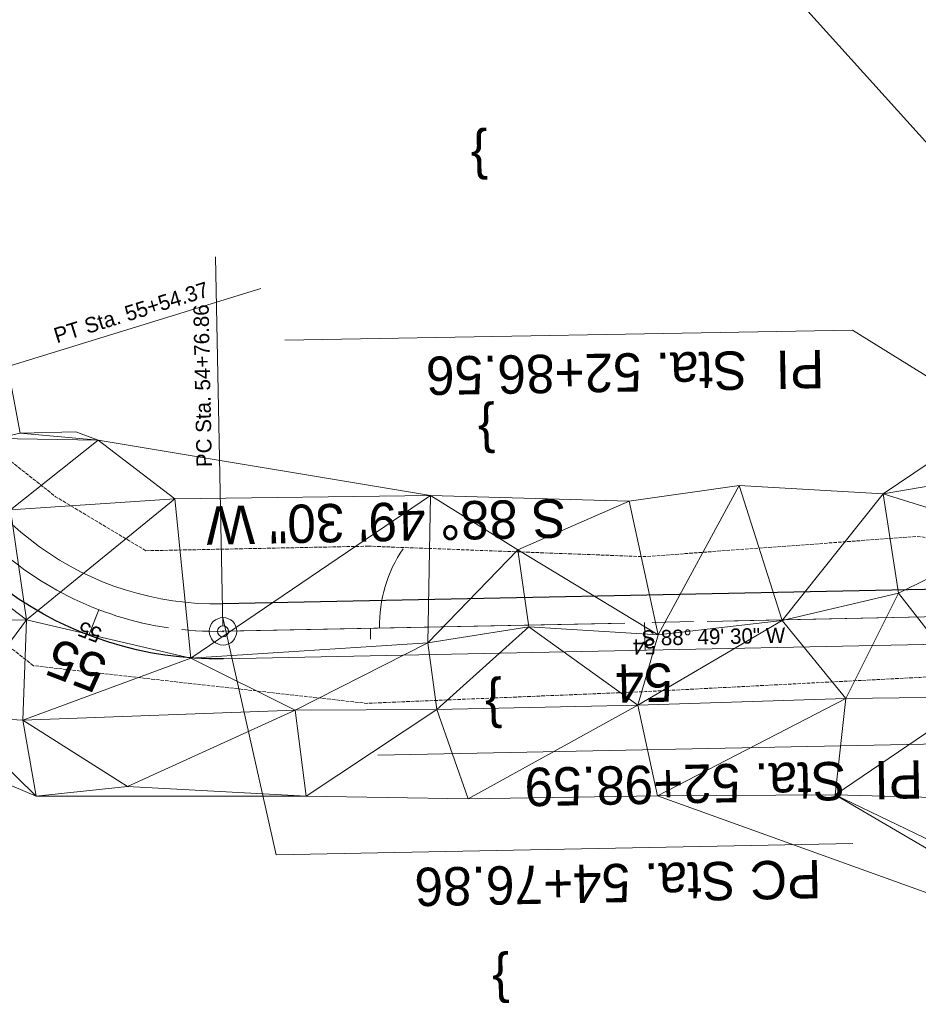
# Model space of a CAD drawing. Extents: x 2399984 to 2508823, y 556481 to 592637.
# Tile 36 of 158: x 2443334 to 2443498, y 558215 to 558395. Entities that reach past the tile are written whole.
import ezdxf
from ezdxf.enums import TextEntityAlignment as Align

# ---------------------------------------------------------------- set-up
doc = ezdxf.new("R2010")
doc.units = 0
doc.header["$MEASUREMENT"] = 0
for name, pattern in [('cl20', [100, 5, -5, 80, -5, 5]), ('cl50', [100, 7.5, -7.5, 70, -7.5, 7.5]), ('constlimit', [0.85, 0.65, -0.1, -0.1])]:
    doc.linetypes.add(name, pattern=pattern)
for name, color, linetype, lineweight in [('DT_X_Triangles', 91, 'Continuous', 0), ('DV_X_Text', 7, 'Continuous', 0), ('GE_P_CL_20', 7, 'cl20', 13), ('GE_P_CL_50', 7, 'cl50', 13), ('PV_P_Bikeway', 193, 'Continuous', 13), ('RW_P_Const_Limits', 120, 'constlimit', 0)]:
    doc.layers.add(name, color=color, linetype=linetype, lineweight=lineweight)
for name, color, linetype, lineweight, plot in [('GK_Visualization', 30, 'Continuous', 13, False), ('SC_Scratch1', 7, 'Continuous', 0, False), ('SC_Scratch2', 7, 'Continuous', 0, False)]:
    doc.layers.add(name, color=color, linetype=linetype, lineweight=lineweight, plot=plot)
doc.styles.add('Slanted-Normal LS 0.50', font='font31.shx', dxfattribs={"height": 0.14})
doc.styles.add('Style-font30', font='font30.shx')
doc.styles.add('Style-font31', font='font31.shx')

# ---------------------------------------------------------------- blocks, each defined once
blk = doc.blocks.new('X_40')
at = {"layer": 'GK_Visualization', "color": 1, "linetype": 'Continuous', "lineweight": 0}
for p, q in [((-0.07, -0.07), (0.07, 0.07)), ((-0.07, 0.07), (0.07, -0.07))]:
    blk.add_line(p, q, dxfattribs=at)

msp = doc.modelspace()

# ---------------------------------------------------------------- linework, layer by layer
at = {"layer": 'GE_P_CL_20', "linetype": 'Continuous'}
for p, q in [((2443370.77, 558284.45), (2443369.39, 558351.72)), ((2443313.18, 558326.04), (2443377.68, 558345.95)), ((2443348.13, 558287.39), (2443347.42, 558285.53)), ((2443447.63, 558285.03), (2443447.68, 558283.03)), ((2443397.65, 558284), (2443397.69, 558282))]:
    msp.add_line(p, q, dxfattribs=at)
at = {"layer": 'GE_P_CL_20'}
msp.add_line((2443549.03, 558287.11), (2443370.79, 558283.45), dxfattribs=at)
at = {"layer": 'GE_P_CL_20', "linetype": 'Continuous'}
msp.add_circle((2443370.79, 558283.45), 1, dxfattribs=at)
at = {"layer": 'GE_P_CL_20', "extrusion": (0, 0, -1)}
msp.add_arc((-2443369.56, 558343.44), 60, 268.8251, 342.8433, dxfattribs=at)
at = {"layer": 'GE_P_CL_50', "linetype": 'Continuous'}
for p, q in [((2443485.54, 558338.35), (2443382.06, 558336.55)), ((2443548.79, 558299.13), (2443485.54, 558338.35)), ((2443348.13, 558287.39), (2443346.35, 558282.72)), ((2443370.74, 558285.95), (2443380.51, 558242.71)), ((2443447.63, 558285.03), (2443447.74, 558280.03)), ((2443504.12, 558262.97), (2443399.02, 558260.9)), ((2443485.61, 558244.78), (2443380.51, 558242.71))]:
    msp.add_line(p, q, dxfattribs=at)
at = {"layer": 'GE_P_CL_50'}
msp.add_line((2443549.03, 558287.11), (2443370.79, 558283.45), dxfattribs=at)
at = {"layer": 'GE_P_CL_50', "linetype": 'Continuous'}
msp.add_circle((2443370.79, 558283.45), 2.5, dxfattribs=at)
at = {"layer": 'GE_P_CL_50', "extrusion": (0, 0, -1)}
msp.add_arc((-2443369.56, 558343.44), 60, 268.8251, 342.8433, dxfattribs=at)
at = {"layer": 'GE_P_CL_50', "linetype": 'Continuous', "extrusion": (0, 0, -1)}
msp.add_arc((-2443424.04, 558284.56), 24.72, 358.791, 34.3639, dxfattribs=at)
at = {"layer": 'PV_P_Bikeway'}
for p, q in [((2443536.3, 558291.85), (2443370.69, 558288.45)), ((2443536.54, 558281.85), (2443370.89, 558278.45))]:
    msp.add_line(p, q, dxfattribs=at)
at = {"layer": 'PV_P_Bikeway', "extrusion": (0, 0, -1)}
for radius in [55, 65]:
    msp.add_arc((-2443369.56, 558343.44), radius, 268.8251, 342.8433, dxfattribs=at)
at = {"layer": 'RW_P_Const_Limits'}
for p, q in [((2443397.34, 558298.97), (2443356.72, 558298.14)), ((2443336.22, 558277.18), (2443313.02, 558295.55))]:
    msp.add_line(p, q, dxfattribs=at)
at = {"layer": 'RW_P_Const_Limits', "flags": 128}
for points in [[(2443356.72, 558298.14), (2443340.27, 558307.99), (2443325.23, 558319.89)], [(2443356.72, 558298.14), (2443340.27, 558307.99)], [(2443540.21, 558295.95), (2443497.32, 558300.74), (2443447.57, 558297.06), (2443397.34, 558298.97), (2443397.34, 558298.97)], [(2443540.63, 558277.94), (2443497.91, 558275.06), (2443447.89, 558272.46), (2443396.91, 558270.32), (2443336.22, 558277.18)]]:
    msp.add_lwpolyline(points, dxfattribs=at)
at = {"layer": 'SC_Scratch1', "color": 4, "lineweight": 30}
msp.add_line((2443512.07, 558358.06), (2442915.13, 559020.88), dxfattribs=at)
at = {"layer": 'SC_Scratch2', "color": 4, "linetype": 'Continuous', "lineweight": 30}
msp.add_line((2443548.93, 558292.11), (2443370.69, 558288.45), dxfattribs=at)
at = {"layer": 'SC_Scratch2', "color": 4, "linetype": 'Continuous', "lineweight": 30, "extrusion": (0, 0, -1)}
msp.add_arc((-2443369.56, 558343.44), 65, 268.8251, 342.8433, dxfattribs=at)

# ---------------------------------------------------------------- block references
at = {"layer": 'GK_Visualization', "color": 1, "linetype": 'Continuous', "lineweight": 0}
msp.add_blockref('X_40', (2443370.79, 558283.45), dxfattribs=at)

# ---------------------------------------------------------------- texts
at = {"layer": 'DV_X_Text', "style": 'Slanted-Normal LS 0.50'}
for p in [(2443417.52, 558369.64), (2443418.84, 558319.77), (2443420.12, 558269.64), (2443421.45, 558219.52)]:
    msp.add_text('}', height=7, rotation=181.1936, dxfattribs=at).set_placement(p, align=Align.MIDDLE_CENTER)
at = {"layer": 'GE_P_CL_20', "linetype": 'Continuous', "style": 'Style-font31'}
for s, rotation, p in [('PT Sta. 55+54.37', 17.1567, (2443340.48, 558335.93)), ('PC Sta. 54+76.86', 91.1749, (2443368.77, 558313.42))]:
    msp.add_text(s, height=2.8, rotation=rotation, dxfattribs=at).set_placement(p)
for s, rotation, p in [('55', 159.0802, (2443346.99, 558284.62)), ('54', 181.1749, (2443447.56, 558282.03))]:
    msp.add_text(s, height=2.8, rotation=rotation, dxfattribs=at).set_placement(p, align=Align.CENTER)
msp.add_text('S 88%%d 49\' 30" W', height=2.8, rotation=1.1749, dxfattribs=at).set_placement((2443460.15, 558283.88), align=Align.TOP_CENTER)
at = {"layer": 'GE_P_CL_50', "linetype": 'Continuous', "style": 'Style-font31'}
for s, rotation, p in [('PI  Sta. 52+86.56', 180.9957, (2443480.34, 558334.76)), ('PI  Sta. 52+98.59', 181.131, (2443498.31, 558259.97)), ('PC Sta. 54+76.86', 181.131, (2443479.8, 558241.79))]:
    msp.add_text(s, height=7, rotation=rotation, dxfattribs=at).set_placement(p)
msp.add_text('S 88%%d 49\' 30" W', height=7, rotation=181.1749, dxfattribs=at).set_placement((2443400.6, 558299.88), align=Align.TOP_CENTER)
for s, rotation, p in [('55', 159.0802, (2443345.28, 558280.46)), ('54', 181.1749, (2443447.46, 558277.52))]:
    msp.add_text(s, height=7, rotation=rotation, dxfattribs=at).set_placement(p, align=Align.CENTER)
at = {"layer": 'GK_Visualization', "color": 1, "style": 'Style-font30'}
msp.add_text('TEMP17', height=0.14, dxfattribs=at).set_placement((2443370.79, 558283.45), align=Align.RIGHT)

# ---------------------------------------------------------------- meshes
at = {"layer": 'DT_X_Triangles'}
mesh = msp.add_polyface(dxfattribs=at)
corners = [(2443294.12, 558385.18), (2443313.9, 558389.55), (2443317.77, 558364.58), (2443299.54, 558359.41), (2443319.65, 558343.3), (2443301.6, 558335.76), (2443329.53, 558318.62), (2443302.55, 558321.22), (2443304.49, 558317.19), (2443304.48, 558267.06), (2443308.51, 558284.97), (2443321.89, 558267.91), (2443336.74, 558253.42), (2443306.27, 558313.6), (2443309.99, 558304.51), (2443334.98, 558285.54), (2443332.05, 558305.62), (2443328.93, 558345.15), (2443334.31, 558267.23), (2443333.81, 558319.58), (2443348.01, 558318.32), (2443361.98, 558307.58), (2443343.98, 558319.8), (2443383.95, 558269.08), (2443353.39, 558255.18), (2443364.93, 558278.56), (2443385.94, 558253.38), (2443408.61, 558308.22), (2443408.13, 558281.37), (2443409.75, 558269.21), (2443415.5, 558252.9), (2443426.52, 558284.26), (2443424.56, 558298.29), (2443446.4, 558269.99)]
mesh.append_faces([[corners[k] for k in face] for face in [(0, 1, 2), (3, 2, 4), (5, 4, 6), (5, 6, 7), (7, 6, 8), (9, 10, 11), (9, 11, 12), (8, 6, 13), (13, 6, 14), (10, 14, 15), (10, 15, 11), (14, 6, 16), (14, 16, 15), (1, 17, 2), (2, 17, 4), (4, 17, 6), (11, 15, 18), (11, 18, 12), (17, 19, 6), (6, 20, 16), (6, 19, 20), (16, 21, 15), (16, 20, 21), (19, 22, 20), (18, 23, 24), (18, 24, 12), (18, 15, 25), (18, 25, 23), (15, 21, 25), (12, 24, 26), (20, 27, 21), (24, 23, 26), (21, 27, 25), (25, 28, 23), (25, 27, 28), (23, 29, 26), (23, 28, 29), (26, 29, 30), (28, 31, 29), (28, 27, 32), (28, 32, 31), (29, 33, 30)]])
mesh = msp.add_polyface(dxfattribs=at)
corners = [(2443408.61, 558308.22), (2443444.82, 558307.2), (2443424.56, 558298.29), (2443409.75, 558269.21), (2443426.52, 558284.26), (2443446.4, 558269.99), (2443415.5, 558252.9), (2443450, 558253.44), (2443450.1, 558282.81), (2443464.88, 558310.02), (2443472.71, 558285.45), (2443484.33, 558271.21), (2443482.38, 558253.66), (2443534.9, 558222.88), (2443491.14, 558308.54), (2443493.95, 558290.43), (2443518.39, 558252.64), (2443525.97, 558232.7), (2443508.73, 558271.5), (2443524.32, 558330.87), (2443521.7, 558313.74), (2443515.31, 558300.97), (2443521.99, 558271.29), (2443511.9, 558270.58), (2443521.31, 558276.11), (2443519.47, 558272.87), (2443523.71, 558301.77), (2443529.21, 558330.94), (2443529.7, 558300.73), (2443530.15, 558278.99)]
mesh.append_faces([[corners[k] for k in face] for face in [(0, 1, 2), (3, 4, 5), (6, 5, 7), (2, 1, 8), (2, 8, 4), (4, 8, 5), (1, 9, 8), (5, 10, 11), (5, 11, 7), (5, 8, 10), (7, 11, 12), (7, 12, 13), (8, 9, 10), (9, 14, 10), (10, 14, 15), (10, 15, 11), (12, 16, 17), (12, 17, 13), (12, 11, 18), (12, 18, 16), (11, 15, 18), (14, 19, 20), (14, 20, 21), (14, 21, 15), (15, 21, 18), (18, 22, 23), (18, 23, 16), (18, 21, 24), (18, 24, 25), (18, 25, 22), (23, 22, 16), (21, 26, 24), (21, 20, 26), (16, 22, 17), (25, 24, 22), (24, 26, 22), (20, 19, 26), (22, 26, 17), (26, 19, 17), (19, 27, 28), (19, 28, 29), (19, 29, 17)]])

doc.saveas('drawing.dxf')
